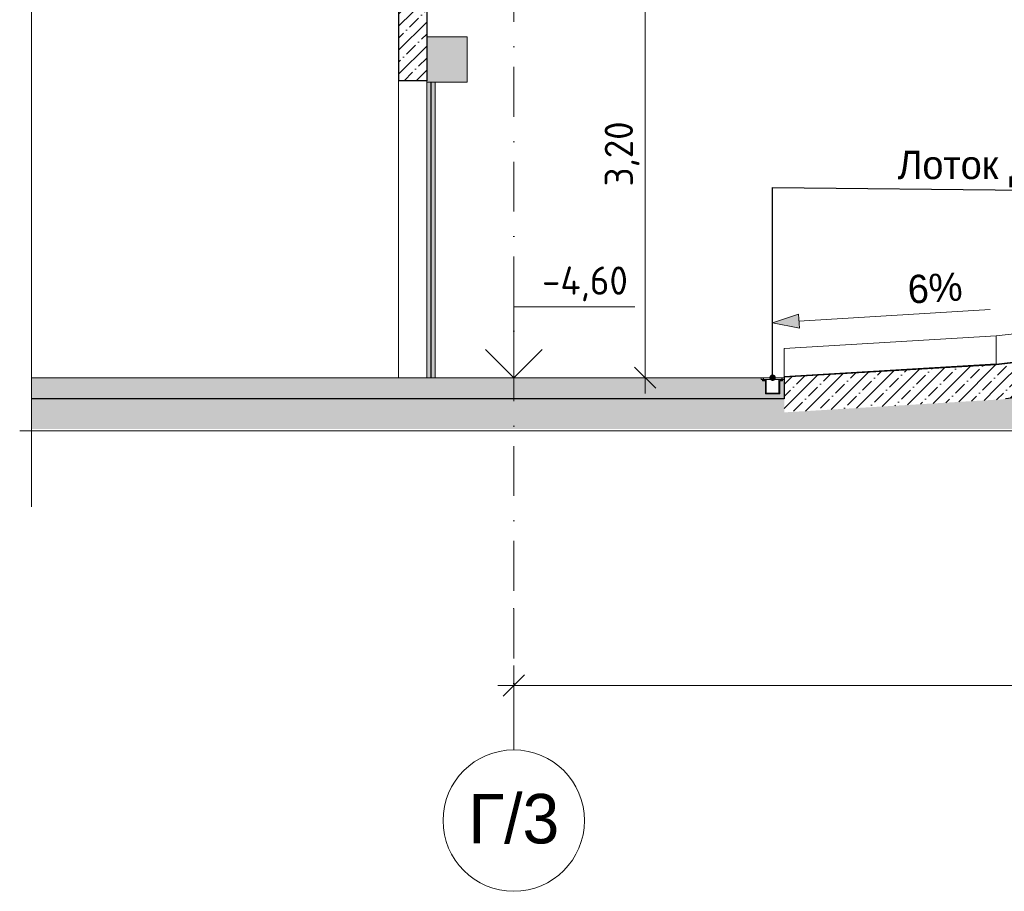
# Model space of a CAD drawing. Header units: millimetres. Extents: x -7244281 to -6598479, y 5719953 to 5938280.
# Tile 2 of 73: x -6808936 to -6801972, y 5722964 to 5729129. Entities that reach past the tile are written whole.
import ezdxf
from ezdxf.enums import TextEntityAlignment as Align

# ---------------------------------------------------------------- set-up
doc = ezdxf.new("R2010")
doc.units = ezdxf.units.MM
doc.header["$MEASUREMENT"] = 0
doc.set_wipeout_variables(frame=1)
doc.linetypes.add('Wipeout_Contour', pattern=[1000, 0, -1000])
doc.linetypes.add('Штрихпунктирная', pattern=[670.277762, 352.777767, -176.388884, 0, -141.111112])
for name, color, linetype, lineweight in [('0_Ном._пера__1', 7, 'Continuous', 0), ('0_Ном._пера__120', 7, 'Continuous', 0), ('АР-Ограждения _балкона _ лоджии.АР_Ном._пера__1', 7, 'Continuous', 35), ('АР-Перекрытия_Приямки.АР_Ном._пера__1', 7, 'Continuous', 30), ('АР-Перекрытия_Приямки.АР_Ном._пера__101', 252, 'Continuous', 0), ('АР-рампа.АР_Ном._пера__1', 7, 'Continuous', 0), ('АР-Стены_внешние_.АР_Ном._пера__1', 7, 'Continuous', 0), ('АР-Чертеж-Оси_Осевые размеры.АР_Ном._пера__120', 7, 'Continuous', 0), ('АР-Чертеж-Размеры.АР_Ном._пера__1', 7, 'Continuous', 0), ('Двери Archicad_Ном._пера__1', 7, 'Continuous', 20), ('Двери Archicad_Ном._пера__120', 7, 'Continuous', 0), ('Кровля_Ном._пера__120', 7, 'Continuous', 0), ('Кровля_Ном._пера__41', 7, 'Continuous', 20)]:
    doc.layers.add(name, color=color, linetype=linetype, lineweight=lineweight)
for name, color, linetype in [('АР-Перекрытия_Приямки.АР', 7, 'Continuous'), ('АР-рампа.АР', 7, 'Continuous'), ('АР-Стены_внешние_.АР', 7, 'Continuous'), ('АР-Чертеж-Оси_Осевые размеры.АР', 7, 'Continuous'), ('АР-Чертеж-Размеры.АР', 7, 'Continuous'), ('Двери Archicad', 7, 'Continuous'), ('Кровля', 7, 'Continuous')]:
    doc.layers.add(name, color=color, linetype=linetype)
doc.layers.add('АР-Перекрытия_Приямки.АР_Ном._пера__180', color=7, linetype='Continuous', lineweight=5, true_color=0xd6cda7)
doc.styles.add('РЎР“Р•РќР•Р\xa0Р\x98Р\xa0_РЎРўР\x98Р›Р¬_1', font='GOTHIC.TTF')
doc.styles.add('РЎР“Р•РќР•Р\xa0Р\x98Р\xa0_РЎРўР\x98Р›Р¬_2', font='GOST_Common.ttf')
doc.linetypes.add('Линия Разрыва (копия)-001', pattern='A,0,[1,21 РЎРµС‡РµРЅРёРµ Рђ-Рђ; Р‘-Р‘; Р’-Р’1.Shx,S=7.936508,R=0,X=0,Y=0],-1000,0', length=1000)
doc.dimstyles.new('СГЕНЕРИР_СТИЛЬ__1', dxfattribs={"dimtxt": 300, "dimasz": 142.5, "dimexe": 0.18, "dimexo": 0.0625, "dimgap": 0, "dimtad": 1, "dimtih": 1, "dimtoh": 1, "dimlfac": 0.001, "dimzin": 0, "dimdsep": 46, "dimtxsty": 'РЎР“Р•РќР•Р\xa0Р\x98Р\xa0_РЎРўР\x98Р›Р¬_2', "dimblk": 'ARROWHEAD_6', "dimblk1": 'ARROWHEAD_6', "dimblk2": 'ARROWHEAD_6', "dimcen": 0.09, "dimclrd": 7, "dimclre": 7, "dimclrt": 7, "dimadec": 0, "dimazin": 0, "dimtfac": 1, "dimtdec": 4, "dimtmove": 0, "dimatfit": 3, "dimfxl": 1, "dimtolj": 1, "dimtzin": 0, "dimarcsym": 0})
doc.dimstyles.new('СГЕНЕРИР_СТИЛЬ__3', dxfattribs={"dimtxt": 200, "dimasz": 142.5, "dimexe": 0.18, "dimexo": 300000, "dimgap": 0, "dimtad": 1, "dimlfac": 0.001, "dimzin": 0, "dimdsep": 46, "dimtxsty": 'РЎР“Р•РќР•Р\xa0Р\x98Р\xa0_РЎРўР\x98Р›Р¬_2', "dimblk": 'ARROWHEAD_6', "dimblk1": 'ARROWHEAD_6', "dimblk2": 'ARROWHEAD_6', "dimcen": 0.09, "dimclrd": 7, "dimclre": 7, "dimclrt": 7, "dimadec": 0, "dimazin": 0, "dimtfac": 1, "dimtdec": 4, "dimtmove": 0, "dimatfit": 3, "dimfxl": 1, "dimtolj": 1, "dimtzin": 0, "dimarcsym": 0})
doc.dimstyles.new('СГЕНЕРИР_СТИЛЬ__7', dxfattribs={"dimtxt": 0.18, "dimasz": 91.2, "dimexe": 0.18, "dimexo": 0.0625, "dimgap": 0, "dimtad": 0, "dimtih": 1, "dimtoh": 1, "dimdec": 4, "dimzin": 0, "dimdsep": 46, "dimcen": 0.09, "dimadec": 0, "dimazin": 0, "dimtfac": 1, "dimtdec": 4, "dimtmove": 0, "dimatfit": 3, "dimldrblk": 'ARROWHEAD_11', "dimfxl": 1, "dimtolj": 1, "dimtzin": 0, "dimarcsym": 0})
pattern_1 = [(45, (-6283484.88, 5731196.98), (-84.852814, 84.852814), []), (45, (-6283527.3, 5731239.41), (-84.852814, 84.852814), [90, -30, 0, -30])]

# ---------------------------------------------------------------- blocks, each defined once
blk = doc.blocks.new('Элемент Разреза_4_1', base_point=(-6283484.9, 5731197))
at = {"layer": 'АР-Стены_внешние_.АР', "linetype": 'Continuous', "lineweight": 0, "true_color": 0x000000}
h = blk.add_hatch(dxfattribs=at)
h.set_pattern_fill('ЖЕЛЕЗОБЕТОН__PROJECT__0001', color=18, style=0, pattern_type=2)
h.set_pattern_definition(pattern_1)
h.paths.add_polyline_path([(-6806256.6, 5728697), (-6806056.6, 5728697), (-6806056.6, 5729797), (-6806256.6, 5729797)])
at = {"layer": 'АР-Стены_внешние_.АР_Ном._пера__1', "color": 7, "linetype": 'Continuous', "lineweight": 30}
for p in [(-6806256.6, 5729797), (-6806056.6, 5728697)]:
    blk.add_line(p, (-6806256.6, 5728697), dxfattribs=at)
at = {"layer": 'АР-Стены_внешние_.АР_Ном._пера__1', "color": 7, "linetype": 'Continuous', "lineweight": 30, "flags": 128}
blk.add_lwpolyline([(-6806056.6, 5729797), (-6806056.6, 5729007), (-6806056.6, 5728697)], dxfattribs=at)
blk = doc.blocks.new('Элемент Разреза_5_1', base_point=(-6283484.9, 5731197))
at = {"layer": 'Двери Archicad', "linetype": 'Continuous', "lineweight": 0, "true_color": 0xffffff}
for points in [[(-6806056.6, 5729007), (-6806056.6, 5728687), (-6805771.6, 5728687), (-6805771.6, 5729007)], [(-6806056.6, 5726597), (-6806028.6, 5726597), (-6806028.6, 5728687), (-6806056.6, 5728687)], [(-6806028.6, 5726597), (-6806026.6, 5726597), (-6806026.6, 5728687), (-6806028.6, 5728687)], [(-6806026.6, 5726597), (-6805996.6, 5726597), (-6805996.6, 5728687), (-6806026.6, 5728687)]]:
    blk.add_hatch(color=7, dxfattribs=at).paths.add_polyline_path(points)
at = {"layer": 'Двери Archicad_Ном._пера__1', "color": 7, "linetype": 'Continuous', "lineweight": 20}
blk.add_line((-6806256.6, 5726597), (-6806256.6, 5728697), dxfattribs=at)
at = {"layer": 'Двери Archicad_Ном._пера__120', "color": 7, "linetype": 'Continuous', "lineweight": 0}
for p, q in [((-6805771.6, 5729007), (-6806056.6, 5729007)), ((-6805771.6, 5729007), (-6805771.6, 5728687)), ((-6806056.6, 5728697), (-6806056.6, 5728687)), ((-6806056.6, 5726597), (-6806056.6, 5728687)), ((-6806028.6, 5728687), (-6806056.6, 5728687)), ((-6806028.6, 5728687), (-6806028.6, 5726597)), ((-6806026.6, 5728687), (-6806026.6, 5726597)), ((-6805771.6, 5728687), (-6806026.6, 5728687)), ((-6805996.6, 5726597), (-6805996.6, 5728687))]:
    blk.add_line(p, q, dxfattribs=at)
blk = doc.blocks.new('Стандартный Маркер Сетки[1]_1', base_point=(-6805441.6, 5733147))
at = {"layer": 'АР-Чертеж-Оси_Осевые размеры.АР_Ном._пера__120', "color": 7, "linetype": 'Штрихпунктирная', "lineweight": 0}
for p, q in [((-6805441.6, 5732147), (-6805441.6, 5733147)), ((-6805441.6, 5732147), (-6805441.6, 5724964.3)), ((-6805441.6, 5724964.3), (-6805441.6, 5723964.3))]:
    blk.add_line(p, q, dxfattribs=at)
at = {"layer": 'АР-Чертеж-Оси_Осевые размеры.АР_Ном._пера__120', "color": 7, "linetype": 'Continuous', "lineweight": 0}
blk.add_circle((-6805441.6, 5723464.3), 500, dxfattribs=at)
at = {"layer": 'АР-Чертеж-Оси_Осевые размеры.АР_Ном._пера__120', "color": 7, "linetype": 'Штрихпунктирная', "lineweight": 0}
blk.add_point((-6805441.6, 5724964.3), dxfattribs=at)
blk.add_point((-6805441.6, 5724964.3), dxfattribs=at)
at = {"layer": 'АР-Чертеж-Оси_Осевые размеры.АР_Ном._пера__120', "color": 7, "lineweight": 0, "style": 'РЎР“Р•РќР•Р\xa0Р\x98Р\xa0_РЎРўР\x98Р›Р¬_1'}
blk.add_attdef('AC_MarkerText_1', text='', height=350, rotation=360, dxfattribs=at).set_placement((-6805441.6, 5723653.1), align=Align.TOP_CENTER)
blk = doc.blocks.new('Линия_12_1', base_point=(-6802071.1, 5727078.3))
at = {"layer": 'Кровля', "linetype": 'Continuous', "lineweight": 0, "true_color": 0x000000}
blk.add_hatch(color=18, dxfattribs=at).paths.add_polyline_path([(-6803610.7, 5726985.9), (-6803421.5, 5726947.2), (-6803427.5, 5727047)])
at = {"layer": 'Кровля_Ном._пера__120', "color": 7, "linetype": 'Continuous', "lineweight": 0}
for p, q in [((-6803610.7, 5726985.9), (-6803427.5, 5727047)), ((-6803427.5, 5727047), (-6803421.5, 5726947.2)), ((-6802071.1, 5727078.3), (-6803424.5, 5726997.1)), ((-6803610.7, 5726985.9), (-6803421.5, 5726947.2))]:
    blk.add_line(p, q, dxfattribs=at)
blk = doc.blocks.new('*D40', base_point=(-6283484.9, 5731197))
at = {"layer": 'АР-Чертеж-Размеры.АР_Ном._пера__1', "color": 7, "linetype": 'Continuous', "lineweight": 0, "transparency": 16777216}
for p, q in [((-6805441.6, 5724279.9), (-6805441.6, 5724561.2)), ((-6797341.6, 5724279.9), (-6797341.6, 5724561.2)), ((-6805366.6, 5724495.5), (-6805516.6, 5724345.5)), ((-6797266.6, 5724495.5), (-6797416.6, 5724345.5)), ((-6805554.1, 5724420.5), (-6805441.6, 5724420.5)), ((-6805441.6, 5724420.5), (-6797341.6, 5724420.5))]:
    blk.add_line(p, q, dxfattribs=at)
at = {"layer": 'АР-Чертеж-Размеры.АР_Ном._пера__1', "color": 7, "lineweight": 0, "transparency": 16777216, "insert": (-6801732.5, 5724480.5), "char_height": 300, "attachment_point": 7, "style": 'РЎР“Р•РќР•Р\xa0Р\x98Р\xa0_РЎРўР\x98Р›Р¬_2'}
blk.add_mtext('\\A1;{\\pql;\\fGOST Common|b0|i0|c204|p0;\\W1.000000;8,10}', dxfattribs=at)
blk = doc.blocks.new('ARROWHEAD_6')
at = {"color": 0, "linetype": 'Continuous', "lineweight": 0}
for p, q in [((-0.5, -0.5), (0.5, 0.5)), ((0, 0), (-1, 0))]:
    blk.add_line(p, q, dxfattribs=at)
blk = doc.blocks.new('Линейный Размер_4_1', base_point=(-6805441.6, 5726597))
at = {"layer": 'АР-Чертеж-Размеры.АР_Ном._пера__1', "color": 7, "linetype": 'Continuous', "lineweight": 0}
for p, q in [((-6805441.6, 5726597), (-6805441.6, 5727097)), ((-6805441.6, 5727097), (-6804585.1, 5727097)), ((-6805441.6, 5726597), (-6805641.6, 5726797)), ((-6805241.6, 5726797), (-6805441.6, 5726597)), ((-6805441.6, 5726597), (-6805591.6, 5726597)), ((-6805441.6, 5726597), (-6805291.6, 5726597))]:
    blk.add_line(p, q, dxfattribs=at)
at = {"layer": 'АР-Чертеж-Размеры.АР_Ном._пера__1', "color": 7, "lineweight": 0, "insert": (-6805241.6, 5727137), "char_height": 200, "attachment_point": 7, "style": 'РЎР“Р•РќР•Р\xa0Р\x98Р\xa0_РЎРўР\x98Р›Р¬_2'}
blk.add_mtext('\\A1;{\\pql;\\fGOST Common|b0|i0|c204|p0;\\W1.000000;-4,60}', dxfattribs=at)
blk = doc.blocks.new('Элемент Разреза_20_1', base_point=(-6283484.9, 5731197))
at = {"layer": 'АР-Перекрытия_Приямки.АР_Ном._пера__101', "linetype": 'Continuous', "lineweight": 0}
h = blk.add_hatch(dxfattribs=at)
h.set_pattern_fill('ЖЕЛЕЗОБЕТОН__PROJECT__0001', color=252, style=0, pattern_type=2)
h.set_pattern_definition(pattern_1)
h.paths.add_polyline_path([(-6808853.1, 5726233.8), (-6767056.6, 5726233.8), (-6767056.6, 5726447), (-6767456.6, 5726447), (-6784941.6, 5726447), (-6785141.6, 5726447), (-6801963.3, 5726447), (-6802028.8, 5726439.1), (-6802028.8, 5726441.5), (-6803528.8, 5726351.5), (-6803528.8, 5726447), (-6808853.1, 5726447)])
at = {"layer": 'АР-Перекрытия_Приямки.АР_Ном._пера__180', "linetype": 'Continuous', "lineweight": 0, "true_color": 0xf4f1e8}
blk.add_hatch(color=7, dxfattribs=at).paths.add_polyline_path([(-6808853.1, 5726597), (-6808853.1, 5726447), (-6803528.8, 5726447), (-6803528.8, 5726597)])
at = {"layer": 'АР-Перекрытия_Приямки.АР_Ном._пера__1', "color": 7, "linetype": 'Continuous', "lineweight": 30}
blk.add_line((-6803528.8, 5726447), (-6808853.1, 5726447), dxfattribs=at)
at = {"layer": 'АР-Перекрытия_Приямки.АР_Ном._пера__1', "color": 7, "linetype": 'Continuous', "lineweight": 0, "flags": 128}
blk.add_lwpolyline([(-6803528.8, 5726597), (-6806026.6, 5726597), (-6806028.6, 5726597), (-6808853.1, 5726597)], dxfattribs=at)
blk = doc.blocks.new('Элемент Разреза_24_1', base_point=(-6283484.9, 5731197))
at = {"layer": 'АР-рампа.АР', "linetype": 'Continuous', "lineweight": 0, "true_color": 0x000000}
h = blk.add_hatch(dxfattribs=at)
h.set_pattern_fill('ЖЕЛЕЗОБЕТОН__PROJECT__0001', color=18, style=0, pattern_type=2)
h.set_pattern_definition(pattern_1)
h.paths.add_polyline_path([(-6803528.8, 5726602), (-6803528.8, 5726351.5), (-6802028.8, 5726441.5), (-6802028.8, 5726692)])
at = {"layer": 'АР-рампа.АР_Ном._пера__1', "color": 7, "linetype": 'Continuous', "lineweight": 0}
for p, q in [((-6803528.8, 5726802.3), (-6802028.8, 5726892.3)), ((-6803528.8, 5726602), (-6803528.8, 5726802.3))]:
    blk.add_line(p, q, dxfattribs=at)
at = {"layer": 'АР-рампа.АР_Ном._пера__1', "color": 7, "linetype": 'Continuous', "lineweight": 30}
for p, q in [((-6802028.8, 5726692), (-6803528.8, 5726602)), ((-6802028.8, 5726692), (-6802028.8, 5726690.9)), ((-6803528.8, 5726602), (-6803528.8, 5726597)), ((-6803528.8, 5726597), (-6803528.8, 5726447))]:
    blk.add_line(p, q, dxfattribs=at)
blk = doc.blocks.new('Элемент Разреза_25_1', base_point=(-6283484.9, 5731197))
at = {"layer": 'АР-рампа.АР', "linetype": 'Continuous', "lineweight": 0, "true_color": 0x000000}
h = blk.add_hatch(dxfattribs=at)
h.set_pattern_fill('ЖЕЛЕЗОБЕТОН__PROJECT__0001', color=18, style=0, pattern_type=2)
h.set_pattern_definition(pattern_1)
h.paths.add_polyline_path([(-6802028.8, 5726690.9), (-6802028.8, 5726439.1), (-6800028.8, 5726679.1), (-6800028.8, 5726930.9)])
at = {"layer": 'АР-рампа.АР_Ном._пера__1', "color": 7, "linetype": 'Continuous', "lineweight": 0}
for p, q in [((-6802028.8, 5726892.3), (-6800028.8, 5727132.3)), ((-6800028.8, 5726930.9), (-6800028.8, 5727132.3)), ((-6802028.8, 5726692), (-6802028.8, 5726892.3))]:
    blk.add_line(p, q, dxfattribs=at)
at = {"layer": 'АР-рампа.АР_Ном._пера__1', "color": 7, "linetype": 'Continuous', "lineweight": 30}
for p, q in [((-6800028.8, 5726930.9), (-6802028.8, 5726690.9)), ((-6800028.8, 5726679.1), (-6800713.3, 5726597)), ((-6800713.3, 5726597), (-6801963.3, 5726447))]:
    blk.add_line(p, q, dxfattribs=at)
blk = doc.blocks.new('*D65', base_point=(-6283484.9, 5731197))
at = {"layer": 'АР-Чертеж-Размеры.АР_Ном._пера__1', "color": 7, "linetype": 'Continuous', "lineweight": 0, "transparency": 16777216}
for p, q in [((-6804586.9, 5729872), (-6804436.9, 5729722)), ((-6804371.3, 5729797), (-6804652.6, 5729797)), ((-6804511.9, 5726597), (-6804511.9, 5729797)), ((-6804586.9, 5726672), (-6804436.9, 5726522)), ((-6804371.3, 5726597), (-6804652.6, 5726597)), ((-6804511.9, 5726484.5), (-6804511.9, 5726597))]:
    blk.add_line(p, q, dxfattribs=at)
at = {"layer": 'АР-Чертеж-Размеры.АР_Ном._пера__1', "color": 7, "lineweight": 0, "transparency": 16777216, "char_height": 200, "attachment_point": 7, "rotation": 90, "style": 'РЎР“Р•РќР•Р\xa0Р\x98Р\xa0_РЎРўР\x98Р›Р¬_2'}
for s, insert in [('\\A1;{\\pql;\\fGOST Common|b0|i0|c204|p0;\\W1.000000;0,25}', (-6804551.9, 5729227.1)), ('\\A1;{\\pql;\\fGOST Common|b0|i0|c204|p0;\\W1.000000;3,20}', (-6804551.9, 5727949.5))]:
    blk.add_mtext(s, dxfattribs=dict(at, insert=insert))
blk = doc.blocks.new('ARROWHEAD_11')
at = {"color": 0, "linetype": 'Continuous', "lineweight": 0}
blk.add_line((0, 0), (-1, 0), dxfattribs=at)
at = {"color": 0, "linetype": 'Continuous', "lineweight": 0, "const_width": 0.25, "flags": 128}
blk.add_lwpolyline([(-0.125, 0, 1), (0.125, 0, 1)], format="xyb", close=True, dxfattribs=at)

msp = doc.modelspace()

# ---------------------------------------------------------------- hatches: boundary and pattern name
at = {"layer": '0_Ном._пера__120', "linetype": 'Continuous', "lineweight": 0}
h = msp.add_hatch(dxfattribs=at)
h.set_pattern_fill('АЛЮМИНИЙ_0001', style=0, pattern_type=2)
h.set_pattern_definition([(45, (-6283484.88, 5731196.98), (-176.7767, 176.7767), []), (45, (-6283520.23, 5731232.34), (-176.7767, 176.7767), []), (45, (-6283555.6, 5731267.7), (-176.7767, 176.7767), [])])
h.paths.add_polyline_path([(-6808853.138, 5725348.728), (-6767056.614, 5725348.728)])

# ---------------------------------------------------------------- linework, layer by layer
at = {"layer": '0_Ном._пера__120', "color": 7, "linetype": 'Линия Разрыва (копия)-001', "lineweight": 0}
for p, q in [((-6808853.138, 5735154.079), (-6808853.138, 5725684.359)), ((-6808936.41, 5726220.355), (-6763911.284, 5726220.355))]:
    msp.add_line(p, q, dxfattribs=at)
at = {"layer": 'АР-Ограждения _балкона _ лоджии.АР_Ном._пера__1', "color": 7, "linetype": 'Continuous', "lineweight": 35}
for p, q in [((-6800028.836, 5726930.906), (-6802028.836, 5726690.906)), ((-6802028.836, 5726690.906), (-6803528.836, 5726601.982))]:
    msp.add_line(p, q, dxfattribs=at)

# ---------------------------------------------------------------- block references
at = {"layer": 'АР-Перекрытия_Приямки.АР', "lineweight": 0}
msp.add_blockref('Элемент Разреза_20_1', (-6283484.878, 5731196.982), dxfattribs=at)
at = {"layer": 'АР-рампа.АР', "lineweight": 0}
for name in ['Элемент Разреза_25_1', 'Элемент Разреза_24_1']:
    msp.add_blockref(name, (-6283484.878, 5731196.982), dxfattribs=at)
at = {"layer": 'АР-Стены_внешние_.АР', "lineweight": 0}
msp.add_blockref('Элемент Разреза_4_1', (-6283484.878, 5731196.982), dxfattribs=at)
at = {"layer": 'АР-Чертеж-Оси_Осевые размеры.АР', "color": 8, "linetype": 'Continuous', "lineweight": 15}
msp.add_blockref('Стандартный Маркер Сетки[1]_1', (-6805441.62, 5733146.982), dxfattribs=at).add_auto_attribs({'AC_MarkerText_1': 'Г/3'})
at = {"layer": 'АР-Чертеж-Размеры.АР', "color": 7, "linetype": 'Continuous', "lineweight": 0}
msp.add_blockref('Линейный Размер_4_1', (-6805441.62, 5726596.982), dxfattribs=at)
at = {"layer": 'Двери Archicad', "lineweight": 0}
msp.add_blockref('Элемент Разреза_5_1', (-6283484.878, 5731196.982), dxfattribs=at)
at = {"layer": 'Кровля', "color": 7, "linetype": 'Continuous', "lineweight": 0}
msp.add_blockref('Линия_12_1', (-6802071.051, 5727078.277), dxfattribs=at)

# ---------------------------------------------------------------- texts
at = {"layer": '0_Ном._пера__120', "color": 7, "linetype": 'Continuous', "lineweight": 0, "insert": (-6799588.894, 5727941.603), "char_height": 200, "attachment_point": 9, "style": 'РЎР“Р•РќР•Р\xa0Р\x98Р\xa0_РЎРўР\x98Р›Р¬_1'}
msp.add_mtext('\\A1;{\\pqr;\\fCentury Gothic|b0|i0|c204|p0;\\W1.000000;Лоток \\fCentury Gothic|b0|i0|c204|p0;\\W1.000000;для сбора топлива}', dxfattribs=at)
at = {"layer": 'Кровля_Ном._пера__41', "color": 7, "linetype": 'Continuous', "lineweight": 20, "insert": (-6802462.051, 5727230.524), "char_height": 200, "attachment_point": 5, "rotation": 3.4335695, "style": 'РЎР“Р•РќР•Р\xa0Р\x98Р\xa0_РЎРўР\x98Р›Р¬_1'}
msp.add_mtext('\\A1;{\\pqc;\\fCentury Gothic|b0|i0|c204|p0;\\W1.000000;6\\fCentury Gothic|b0|i0|c204|p0;\\W1.000000;%}', dxfattribs=at)

# ---------------------------------------------------------------- dimensions: what is measured, and where the dimension line sits
at = {"layer": 'АР-Чертеж-Размеры.АР', "color": 7, "linetype": 'Continuous', "lineweight": 0}
dim = msp.add_linear_dim(base=(-6797341.62, 5724420.53), p1=(-6805441.62, 5724420.53), p2=(-6797341.62, 5724420.53), dimstyle='СГЕНЕРИР_СТИЛЬ__1', dxfattribs=at)
dim.commit()
dim.dimension.update_dxf_attribs({"geometry": '*D40', "text_midpoint": (-6801344.136, 5724630.53), "dimtype": 160})

# ---------------------------------------------------------------- next in the draw order: wipeouts: each hides what was drawn before it
at = {"color": 254, "linetype": 'Wipeout_Contour', "lineweight": 0, "ltscale": 106714135.289039}
msp.add_wipeout([(-6803560.454, 5726482.989), (-6803560.454, 5726575.835), (-6803539.628, 5726575.835), (-6803539.628, 5726583.549), (-6803528.836, 5726583.549), (-6803528.836, 5726596.982), (-6803692.654, 5726596.982), (-6803692.654, 5726583.549), (-6803681.862, 5726583.549), (-6803681.862, 5726575.835), (-6803661.036, 5726575.835), (-6803661.036, 5726482.989)], dxfattribs=at)

# ---------------------------------------------------------------- next in the draw order: linework, layer by layer
at = {"layer": '0_Ном._пера__1', "color": 7, "linetype": 'Continuous', "lineweight": 0, "flags": 128}
msp.add_lwpolyline([(-6803560.454, 5726482.989), (-6803560.454, 5726575.835), (-6803539.628, 5726575.835), (-6803539.628, 5726583.549), (-6803528.836, 5726583.549), (-6803528.836, 5726596.982), (-6803692.654, 5726596.982), (-6803692.654, 5726583.549), (-6803681.862, 5726583.549), (-6803681.862, 5726575.835), (-6803661.036, 5726575.835), (-6803661.036, 5726482.989)], close=True, dxfattribs=at)
at = {"layer": '0_Ном._пера__120', "color": 7, "linetype": 'Continuous', "lineweight": 0}
for points in [[(-6803609.971, 5726482.989), (-6803661.036, 5726482.989), (-6803661.036, 5726575.835), (-6803681.862, 5726575.835), (-6803681.862, 5726583.549), (-6803692.654, 5726583.549), (-6803692.654, 5726596.982), (-6803677.654, 5726596.982), (-6803677.654, 5726580.734), (-6803655.71, 5726580.734), (-6803655.71, 5726487.631), (-6803609.971, 5726487.631)], [(-6803611.519, 5726482.989), (-6803560.454, 5726482.989), (-6803560.454, 5726575.835), (-6803539.628, 5726575.835), (-6803539.628, 5726583.549), (-6803528.836, 5726583.549), (-6803528.836, 5726596.982), (-6803543.836, 5726596.982), (-6803543.836, 5726580.734), (-6803565.781, 5726580.734), (-6803565.781, 5726487.631), (-6803611.519, 5726487.631)]]:
    msp.add_lwpolyline(points, dxfattribs=at)
msp.add_lwpolyline([(-6803675.654, 5726596.982), (-6803545.836, 5726596.982), (-6803545.836, 5726583.549), (-6803675.654, 5726583.549)], close=True, dxfattribs=at)

# ---------------------------------------------------------------- next in the draw order: dimensions: what is measured, and where the dimension line sits
at = {"layer": 'АР-Чертеж-Размеры.АР', "color": 7, "linetype": 'Continuous', "lineweight": 0}
dim = msp.add_linear_dim(base=(-6804511.949, 5729796.982), p1=(-6788154.876, 5726596.982), p2=(-6787954.876, 5729796.982), angle=90, dimstyle='СГЕНЕРИР_СТИЛЬ__3', dxfattribs=at)
dim.commit()
dim.dimension.update_dxf_attribs({"geometry": '*D65', "text_midpoint": (-6804651.949, 5728208.437), "dimtype": 160, "text_rotation": 90})

# ---------------------------------------------------------------- next in the draw order: leaders
at = {"layer": '0_Ном._пера__120', "color": 7, "linetype": 'Continuous', "lineweight": 0, "annotation_type": 0, "has_hookline": 1, "hookline_direction": 0, "text_width": 3484.432}
msp.add_leader([(-6803610.745, 5726596.982), (-6803610.745, 5727941.603), (-6801368.659, 5727920.003)], dimstyle='СГЕНЕРИР_СТИЛЬ__7', dxfattribs=at)

doc.saveas('drawing.dxf')
